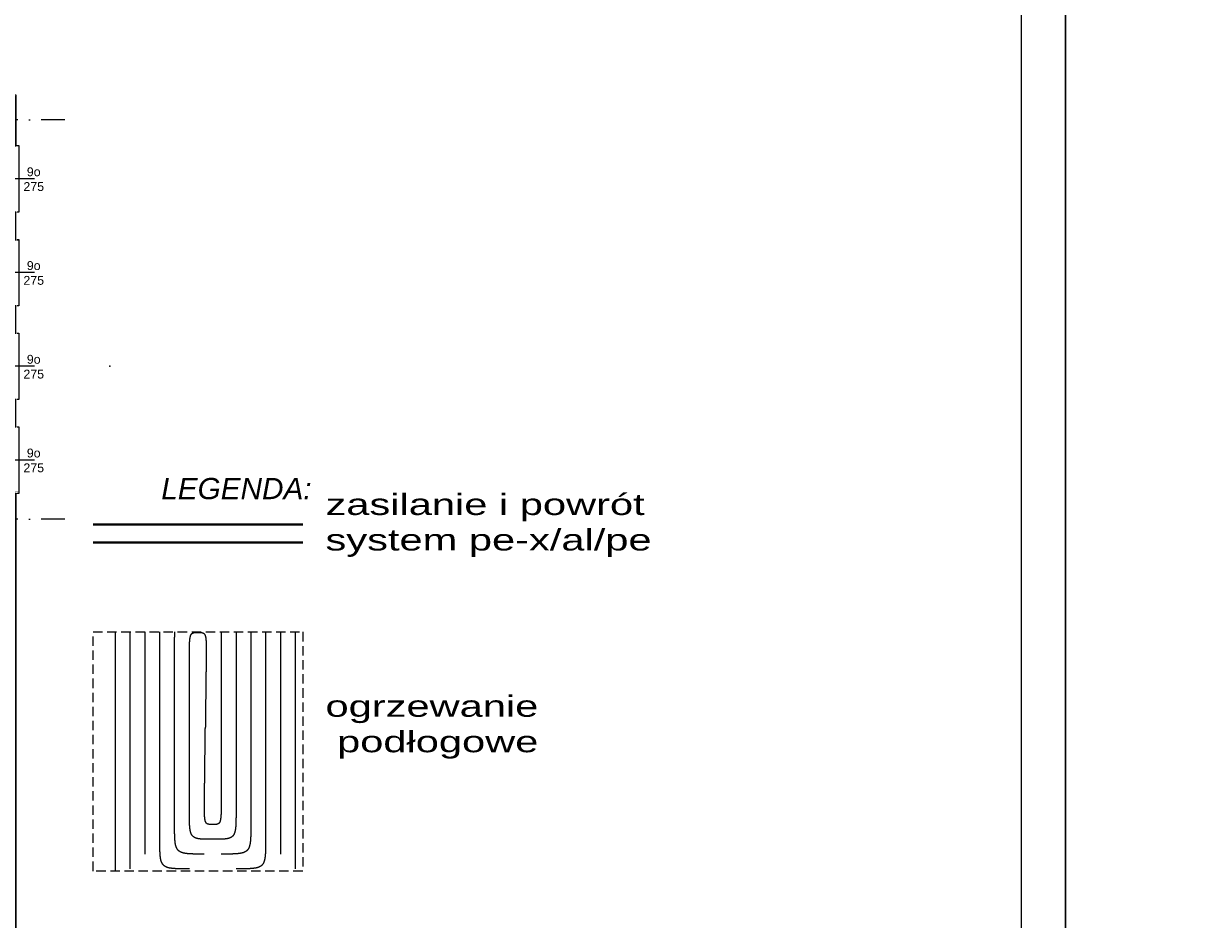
# Model space of a CAD drawing. Extents: x 4615668 to 9294084, y 16339 to 10688993.
# Tile 43 of 256: x 4717594 to 4719198, y 5342839 to 5344051. Entities that reach past the tile are written whole.
import ezdxf
from ezdxf.lldxf.tags import DXFTag

# ---------------------------------------------------------------- set-up
doc = ezdxf.new("R2010")
doc.units = 0
doc.header["$MEASUREMENT"] = 0
doc.linetypes.add('DASHDOT', pattern=[25.4, 12.7, -6.35, 0, -6.35])
doc.linetypes.add('DASHED', pattern=[19.05, 12.7, -6.35])
for name, color, linetype in [('_', 7, 'Continuous'), ('IS_Rys.pętli_o.p._Powrót', 5, 'DASH'), ('IS_Rys.pętli_o.p._Zasilanie', 1, 'SOLID'), ('MURY', 7, 'Continuous'), ('STOLARKA', 4, 'Continuous')]:
    doc.layers.add(name, color=color, linetype=linetype)
for name, color, linetype, lineweight in [('hatch', 253, 'Continuous', 0), ('Osie', 175, 'DASHDOT', 9), ('Wymiar', 7, 'Continuous', 9)]:
    doc.layers.add(name, color=color, linetype=linetype, lineweight=lineweight)
doc.layers.add('IS_Wężownica OChP', color=7, linetype='Continuous', lineweight=5, true_color=0x800080)
doc.styles.add('_a1', font='arial.ttf', dxfattribs={"height": 120})
doc.styles.add('ARIAL_CE', font='arial.ttf', dxfattribs={"height": 15})
doc.linetypes.add('BATTING', pattern='A,0.00254,-2.54,[134,ltypeshp.shx,S=2.54,R=0,X=-2.54,Y=0],-5.08,[134,ltypeshp.shx,S=2.54,R=180,X=2.54,Y=0],-2.54', length=10.16254)
tags = doc.linetypes.add('DASH', pattern=[15, 10, -5]).pattern_tags.tags
tags[6:7] = [DXFTag(74, 4), DXFTag(75, 0), DXFTag(340, '0'), DXFTag(46, 0.0), DXFTag(50, 0.0), DXFTag(44, 0.0), DXFTag(45, 0.0)]
tags[4:5] = [DXFTag(74, 4), DXFTag(75, 0), DXFTag(340, '0'), DXFTag(46, 0.0), DXFTag(50, 0.0), DXFTag(44, 0.0), DXFTag(45, 0.0)]
tags = doc.linetypes.add('SOLID', pattern=[10, 10, 0]).pattern_tags.tags
tags[6:7] = [DXFTag(74, 4), DXFTag(75, 0), DXFTag(340, '0'), DXFTag(46, 0.0), DXFTag(50, 0.0), DXFTag(44, 0.0), DXFTag(45, 0.0)]
tags[4:5] = [DXFTag(74, 4), DXFTag(75, 0), DXFTag(340, '0'), DXFTag(46, 0.0), DXFTag(50, 0.0), DXFTag(44, 0.0), DXFTag(45, 0.0)]

# ---------------------------------------------------------------- blocks, each defined once
blk = doc.blocks.new('G$C503E6358')
at = {"layer": 'STOLARKA', "color": 5, "linetype": 'DASHED', "lineweight": 0}
blk.add_line((100, 45), (0, 45), dxfattribs=at)
for points in [[(24, 0), (21, 0), (21, 90), (24, 90)], [(76, 0), (79, 0), (79, 90), (76, 90)]]:
    blk.add_lwpolyline(points, dxfattribs=at)
for points in [[(56, 89.5), (56, 83.5), (50, 83.5), (50, 89.5)], [(56, 83.5), (56, 6.5), (50, 6.5), (50, 83.5)], [(56, 0.5), (56, 6.5), (50, 6.5), (50, 0.5)]]:
    blk.add_lwpolyline(points, close=True, dxfattribs=at)
blk = doc.blocks.new('G$C772A7A8F')
at = {"layer": 'STOLARKA', "color": 5, "lineweight": 0}
blk.add_line((100, 45), (0, 45), dxfattribs=at)
for points in [[(24, 0), (21, 0), (21, 90), (24, 90)], [(76, 0), (79, 0), (79, 90), (76, 90)]]:
    blk.add_lwpolyline(points, dxfattribs=at)
for points in [[(56, 89.5), (56, 83.5), (50, 83.5), (50, 89.5)], [(56, 83.5), (56, 6.5), (50, 6.5), (50, 83.5)], [(56, 0.5), (56, 6.5), (50, 6.5), (50, 0.5)]]:
    blk.add_lwpolyline(points, close=True, dxfattribs=at)
blk = doc.blocks.new('G$C5CBE0247')
at = {"layer": 'STOLARKA', "color": 5, "lineweight": 0}
for points in [[(0, 55), (0, 58), (60, 58), (60, 55)], [(0, 3), (0, 0), (60, 0), (60, 3)]]:
    blk.add_lwpolyline(points, dxfattribs=at)
for points in [[(0.5, 23), (6.5, 23), (6.5, 29), (0.5, 29)], [(53.5, 23), (6.5, 23), (6.5, 29), (53.5, 29)], [(59.5, 23), (53.5, 23), (53.5, 29), (59.5, 29)]]:
    blk.add_lwpolyline(points, close=True, dxfattribs=at)
blk = doc.blocks.new('G$C21C1C319')
at = {"layer": 'STOLARKA', "color": 5, "lineweight": 0}
blk.add_line((30, 0), (30, 100), dxfattribs=at)
for points in [[(0.5, 44), (6.5, 44), (6.5, 50), (0.5, 50)], [(53.5, 44), (6.5, 44), (6.5, 50), (53.5, 50)], [(59.5, 44), (53.5, 44), (53.5, 50), (59.5, 50)]]:
    blk.add_lwpolyline(points, close=True, dxfattribs=at)
blk.add_lwpolyline([(0, 24), (0, 21), (60, 21), (60, 24)], dxfattribs=at)
at = {"lineweight": 0, "ltscale": 40}
blk.add_blockref('G$C5CBE0247', (0, 21), dxfattribs=at)
blk = doc.blocks.new('G$C8361AC1F')
at = {"layer": 'STOLARKA', "color": 252, "linetype": 'Continuous', "lineweight": 0}
for p, q in [((50, 100), (50, 0)), ((5, 50), (95, 50))]:
    blk.add_line(p, q, dxfattribs=at)
at = {"layer": 'STOLARKA', "color": 252, "linetype": 'Continuous', "lineweight": 0, "const_width": 1}
blk.add_lwpolyline([(95, 50), (15.3, 96)], dxfattribs=at)
at = {"layer": 'STOLARKA', "color": 252, "linetype": 'Continuous', "lineweight": 0}
for points in [[(5, 40), (5, 50), (0, 50), (0, 40)], [(95, 40), (95, 50), (100, 50), (100, 40)]]:
    blk.add_lwpolyline(points, close=True, dxfattribs=at)
blk.add_arc((95, 50), 90, 148.7267, 180, dxfattribs=at)
blk = doc.blocks.new('G$C0CCF9696')
at = {"layer": 'STOLARKA', "color": 5, "lineweight": 0}
blk.add_line((100, 30), (0, 30), dxfattribs=at)
for points in [[(68, 59.5), (68, 53.5), (56, 53.5), (56, 59.5)], [(68, 59.5), (68, 53.5), (56, 53.5), (56, 59.5)], [(68, 53.5), (68, 6.5), (56, 6.5), (56, 53.5)], [(68, 53.5), (68, 6.5), (56, 6.5), (56, 53.5)], [(68, 0.5), (68, 6.5), (56, 6.5), (56, 0.5)]]:
    blk.add_lwpolyline(points, close=True, dxfattribs=at)
blk.add_lwpolyline([(76, 0), (79, 0), (79, 60), (76, 60)], dxfattribs=at)
blk.add_lwpolyline([(76, 0), (79, 0), (79, 60), (76, 60)], dxfattribs=at)
blk = doc.blocks.new('G$C61CBF25F')
at = {"layer": 'Osie', "lineweight": 0, "ltscale": 2.5}
for p, q in [((305, 0), (305, 1880)), ((855, 0), (855, 1880)), ((1425, 0), (1425, 1880)), ((1525, 1780), (204.8, 1780)), ((1525, 1780), (204.8, 1780)), ((95, 540), (95, 1340)), ((1525, 1240), (-5, 1240)), ((1525, 640), (-5, 640)), ((1525, 100), (204.8, 100))]:
    blk.add_line(p, q, dxfattribs=at)
blk = doc.blocks.new('G$CCAF8BBA6')
at = {"layer": 'MURY', "color": 5, "linetype": 'DASH', "lineweight": 0}
blk.add_line((960, 1839), (960, 1739), dxfattribs=at)
at = {"layer": 'MURY', "linetype": 'Continuous', "lineweight": 0}
for p, q in [((492.5, 1611), (492.5, 1763.5)), ((522.5, 1611), (522.5, 1763.5)), ((552.5, 1611), (552.5, 1763.5)), ((582.5, 1611), (582.5, 1763.5)), ((612.5, 1611), (612.5, 1763.5)), ((642.5, 1611), (642.5, 1763.5)), ((672.5, 1611), (672.5, 1763.5)), ((479, 1611), (326.5, 1611)), ((479.5, 1611), (327, 1611)), ((685.5, 1611), (843, 1611)), ((479, 1581), (327, 1581)), ((691, 1581), (843.5, 1581)), ((479, 1551), (327, 1551)), ((691, 1551), (843, 1551)), ((459.1, 1521), (327, 1521)), ((691, 1521), (843, 1521)), ((691, 1491), (843, 1491)), ((691, 1461), (843, 1461)), ((767.2, 1431), (691, 1461)), ((691, 1431), (843, 1431))]:
    blk.add_line(p, q, dxfattribs=at)
at = {"layer": 'MURY', "linetype": 'DASH', "lineweight": 0}
for p, q in [((555, 1611), (555, 1763)), ((615, 1611), (615, 1763)), ((675, 1611), (675, 1763)), ((864, 1570.1), (863.9, 1570.1)), ((864, 1510.1), (863.9, 1510.1)), ((615, 1421), (615, 1422)), ((615, 1414.5), (615, 1416.5))]:
    blk.add_line(p, q, dxfattribs=at)
at = {"layer": 'MURY', "lineweight": 0, "ltscale": 40}
for p, q in [((863.9, 1577.9), (863.9, 1462.2)), ((479, 1491), (327, 1491)), ((479, 1461), (327, 1461)), ((479, 1431), (327, 1431)), ((479, 1414.5), (327, 1414.5)), ((479, 1410.5), (327, 1410.5)), ((479, 1406.5), (327, 1406.5))]:
    blk.add_line(p, q, dxfattribs=at)
at = {"layer": 'MURY', "ltscale": 10}
for p, q in [((523, 1444.9), (613, 1444.9)), ((507.5, 1414.5), (621.5, 1414.5))]:
    blk.add_line(p, q, dxfattribs=at)
at = {"layer": 'MURY', "ltscale": 40}
for p, q in [((1415, 767.1), (1415, 871.1)), ((1415, 653.1), (1415, 757.1))]:
    blk.add_line(p, q, dxfattribs=at)
at = {"layer": 'MURY', "lineweight": 0, "ltscale": 40}
for points, const_width in [([(295, 1754), (273, 1754), (273, 1817), (1467, 1817), (1467, 1744.3), (1445, 1744.3)], 0.1), ([(295, 1669), (273, 1669), (273, 1698), (295, 1698)], 0.1), ([(1445, 1618.4), (1460, 1618.4), (1460, 1655.2), (1445, 1655.2)], 0.2), ([(1445, 1616.4), (1467, 1616.4), (1467, 1657.2), (1445, 1657.2)], 0.1), ([(295, 1613), (273, 1613), (273, 1277), (63, 1277), (63, 1095.5), (63, 603), (273, 603), (273, 447.6), (283, 447.6)], 0.1), ([(1445, 1491.5), (1460, 1491.5), (1460, 1528.4), (1445, 1528.4)], 0.2), ([(1445, 1489.5), (1467, 1489.5), (1467, 1530.4), (1445, 1530.4)], 0.1), ([(1445, 1364.7), (1460, 1364.7), (1460, 1401.6), (1445, 1401.6)], 0.2), ([(1445, 1362.8), (1467, 1362.8), (1467, 1403.6), (1445, 1403.6)], 0.1), ([(1444.7, 1276.8), (1467, 1276.8), (1467, 603.2), (1445, 603.2)], 0.1), ([(1445, 478.4), (1460, 478.4), (1460, 515.2), (1445, 515.2)], 0.2), ([(1445, 476.4), (1467, 476.4), (1467, 517.2), (1445, 517.2)], 0.1), ([(283, 391.6), (273, 391.6), (273, 362.6), (283, 362.6)], 0.1), ([(1445, 351.6), (1460, 351.6), (1460, 388.4), (1445, 388.4)], 0.2), ([(1445, 349.6), (1467, 349.6), (1467, 390.4), (1445, 390.4)], 0.1), ([(283, 306.6), (273, 306.6), (273, 277.6), (283, 277.6)], 0.1), ([(1445, 224.7), (1460, 224.7), (1460, 261.6), (1445, 261.6)], 0.2), ([(1445, 222.7), (1467, 222.7), (1467, 263.6), (1445, 263.6)], 0.1), ([(283, 221.6), (273, 221.6), (273, 192.6), (283, 192.6)], 0.1), ([(346.8, 73), (346.8, 63), (273, 63), (273, 136.8), (283, 136.8)], 0.1), ([(1445, 136.8), (1467, 136.8), (1467, 63), (657.6, 63), (657.6, 73)], 0.1), ([(402.6, 73), (402.6, 63), (431.6, 63), (431.6, 73)], 0.1), ([(487.6, 73), (487.6, 63), (516.6, 63), (516.6, 73)], 0.1), ([(572.6, 73), (572.6, 63), (601.6, 63), (601.6, 73)], 0.1)]:
    blk.add_lwpolyline(points, dxfattribs=dict(at, const_width=const_width))
at = {"layer": 'MURY', "lineweight": -3, "ltscale": 40}
for points in [[(295, 1756), (276, 1756), (276, 1814), (917, 1814)], [(295, 1756), (278, 1756), (278, 1812), (917, 1812)], [(1003, 1814), (1464, 1814), (1464, 1744.3), (1445, 1744.3)], [(1003, 1812), (1462, 1812), (1462, 1744.3), (1445, 1744.3)], [(295, 1671), (276, 1671), (276, 1696), (295, 1696)], [(295, 1671), (278, 1671), (278, 1696), (295, 1696)], [(1445.1, 1618.4), (1462, 1618.4), (1462, 1655.2), (1445, 1655.2)], [(1445, 1618.4), (1464, 1618.4), (1464, 1655.2), (1445, 1655.2)], [(295, 1611), (276, 1611), (276, 1274), (66, 1274), (66, 1095.5), (66, 606), (276, 606), (276, 449.6), (295, 449.6)], [(295, 1611), (278, 1611), (278, 1272), (68, 1272), (68, 1095.5), (68, 608), (278, 608), (278, 449.6), (295, 449.6)], [(1445, 1491.5), (1464, 1491.5), (1464, 1528.4), (1445, 1528.4)], [(1445.1, 1491.5), (1462, 1491.5), (1462, 1528.4), (1445, 1528.4)], [(1445, 1364.7), (1464, 1364.7), (1464, 1401.6), (1445, 1401.6)], [(1445.1, 1364.7), (1462, 1364.7), (1462, 1401.6), (1445, 1401.6)], [(1445, 1274.8), (1464, 1274.8), (1464, 605.2), (1445, 605.2)], [(1445, 1274.8), (1462, 1274.8), (1462, 605.2), (1445, 605.2)], [(1445, 478.4), (1464, 478.4), (1464, 515.2), (1445, 515.2)], [(1445.1, 478.4), (1462, 478.4), (1462, 515.2), (1445, 515.2)], [(295, 389.6), (276, 389.6), (276, 364.6), (295, 364.6)], [(295, 389.6), (278, 389.6), (278, 364.6), (295.3, 364.6)], [(1445, 351.6), (1464, 351.6), (1464, 388.4), (1445, 388.4)], [(1445.1, 351.6), (1462, 351.6), (1462, 388.4), (1445, 388.4)], [(295, 304.6), (276, 304.6), (276, 279.6), (295, 279.6)], [(295, 304.6), (278, 304.6), (278, 279.6), (295.3, 279.6)], [(1445, 224.7), (1464, 224.7), (1464, 261.6), (1445, 261.6)], [(1445.1, 224.7), (1462, 224.7), (1462, 261.6), (1445, 261.6)], [(295, 219.6), (276, 219.6), (276, 194.6), (295, 194.6)], [(295, 219.6), (278, 219.6), (278, 194.6), (295.3, 194.6)], [(344.6, 85), (344.6, 66), (276, 66), (276, 134.8), (295, 134.8)], [(344.6, 85), (344.6, 68), (278, 68), (278, 134.8), (295, 134.8)], [(344.6, 85), (344.6, 70), (280, 70), (280, 134.8), (295, 134.8)], [(1445, 134.8), (1462, 134.8), (1462, 68), (659.6, 68), (659.6, 85)], [(1445, 134.8), (1464, 134.8), (1464, 66), (659.6, 66), (659.6, 85)], [(404.6, 85), (404.6, 68), (429.6, 68), (429.6, 85.3)], [(404.6, 85), (404.6, 66), (429.6, 66), (429.6, 85)], [(489.6, 85), (489.6, 68), (514.6, 68), (514.6, 85.3)], [(489.6, 85), (489.6, 66), (514.6, 66), (514.6, 85)], [(574.6, 85), (574.6, 68), (599.6, 68), (599.6, 85.3)], [(574.6, 85), (574.6, 66), (599.6, 66), (599.6, 85)]]:
    blk.add_lwpolyline(points, dxfattribs=at)
at = {"layer": 'MURY', "linetype": 'DASH', "lineweight": 0, "const_width": 0.2}
for points in [[(917, 1795), (917, 1817)], [(1003, 1795), (1003, 1817)]]:
    blk.add_lwpolyline(points, dxfattribs=at)
at = {"layer": 'MURY', "lineweight": 0, "ltscale": 40}
for points in [[(295, 1756, 0.2, 0.2, 0), (280, 1756, 0.2, 0.2, 0), (280, 1810, 0.2, 0.2, 0), (917, 1810, 0, 0, 0)], [(1003, 1810, 0.2, 0.2, 0), (1460, 1810, 0.2, 0.2, 0), (1460, 1745.2, 0.2, 0.2, 0), (1445, 1745.2, 0.2, 0.2, 0)], [(295, 1671, 0.2, 0.2, 0), (280, 1671, 0.2, 0.2, 0), (280, 1696, 0.2, 0.2, 0), (295, 1696, 0.2, 0.2, 0)], [(1445.3, 1274.8, 0.2, 0.2, 0), (1460, 1274.8, 0.2, 0.2, 0), (1459.9, 605.2, 0.2, 0.2, 0), (1444.9, 605.2, 0.2, 0.2, 0)], [(295, 389.6, 0.2, 0.2, 0), (280, 389.6, 0.2, 0.2, 0), (280, 364.6, 0.2, 0.2, 0), (295, 364.6, 0.2, 0.2, 0)], [(295, 304.6, 0.2, 0.2, 0), (280, 304.6, 0.2, 0.2, 0), (280, 279.6, 0.2, 0.2, 0), (295, 279.6, 0.2, 0.2, 0)], [(295, 219.6, 0.2, 0.2, 0), (280, 219.6, 0.2, 0.2, 0), (280, 194.6, 0.2, 0.2, 0), (295, 194.6, 0.2, 0.2, 0)], [(1445, 134.8, 0.2, 0.2, 0), (1460, 134.8, 0.2, 0.2, 0), (1460, 70, 0.2, 0.2, 0), (659.6, 70, 0.2, 0.2, 0), (659.6, 85, 0.2, 0.2, 0)], [(404.6, 85, 0.2, 0.2, 0), (404.6, 70, 0.2, 0.2, 0), (429.6, 70, 0.2, 0.2, 0), (429.6, 85, 0.2, 0.2, 0)], [(489.6, 85, 0.2, 0.2, 0), (489.6, 70, 0.2, 0.2, 0), (514.6, 70, 0.2, 0.2, 0), (514.6, 85, 0.2, 0.2, 0)], [(574.6, 85, 0.2, 0.2, 0), (574.6, 70, 0.2, 0.2, 0), (599.6, 70, 0.2, 0.2, 0), (599.6, 85, 0.2, 0.2, 0)]]:
    blk.add_lwpolyline(points, format="xyseb", dxfattribs=at)
at = {"layer": 'MURY', "ltscale": 40, "const_width": 0.3}
for points in [[(295, 1765), (325, 1765), (325, 1795), (295, 1795)], [(325, 1765), (845, 1765), (845, 1795), (325, 1795)], [(845, 1765), (875, 1765), (875, 1795), (845, 1795)], [(875, 1765), (1415, 1765), (1415, 1795), (875, 1795)], [(1415, 1765), (1445, 1765), (1445, 1795), (1415, 1795)], [(295, 1756), (295, 1765), (325, 1765), (325, 1756)], [(864, 1395.5), (864, 1765), (845, 1765), (845, 1395.5)], [(1415, 1745.2), (1445, 1745.2), (1445, 1765), (1415, 1765)], [(295, 1671), (295, 1696), (325, 1696), (325, 1671)], [(1415, 1655.2), (1445, 1655.2), (1445, 1618.4), (1415, 1618.4)], [(295, 1255), (325, 1255), (325, 1611), (295, 1611)], [(295, 1586), (295, 1611), (325, 1611), (325, 1586)], [(864, 1553), (894.1, 1553), (894.1, 1565), (864, 1565)], [(1415, 1491.6), (1445, 1491.6), (1445, 1528.4), (1415, 1528.4)], [(1415, 1401.6), (1445, 1401.6), (1445, 1364.7), (1415, 1364.7)], [(1415, 1274.8), (1445, 1274.8), (1445, 1255), (1415, 1255)], [(295, 1225), (325, 1225), (325, 1255), (295, 1255)], [(845, 1225), (875, 1225), (875, 1255), (845, 1255)], [(1415, 1225), (1445, 1225), (1445, 1255), (1415, 1255)], [(295, 1160), (295, 1160), (295, 1130), (295, 1130), (295, 1060), (325, 1060), (325, 1225), (295, 1225)], [(1415, 655), (1445, 655), (1445, 1225), (1415, 1225)], [(295, 625), (325, 625), (325, 655), (295, 655)], [(845, 625), (875, 625), (875, 655), (845, 655)], [(1415, 625), (1445, 625), (1445, 655), (1415, 655)], [(295, 449.6), (325, 449.6), (325, 625), (295, 625)], [(1415, 605.2), (1445, 605.2), (1445, 625), (1415, 625)], [(1415, 478.4), (1445, 478.4), (1445, 515.2), (1415, 515.2)], [(295, 449.6), (295, 474.6), (325, 474.6), (325, 449.6)], [(295, 364.6), (295, 389.6), (325, 389.6), (325, 364.6)], [(1415, 388.4), (1445, 388.4), (1445, 351.6), (1415, 351.6)], [(295, 279.6), (295, 304.6), (325, 304.6), (325, 279.6)], [(1415, 224.7), (1445, 224.7), (1445, 261.6), (1415, 261.6)], [(295, 194.6), (295, 219.6), (325, 219.6), (325, 194.6)], [(295, 115), (325, 115), (325, 134.8), (295, 134.8)], [(1415, 115), (1445, 115), (1445, 134.8), (1415, 134.8)], [(295, 85), (325, 85), (325, 115), (295, 115)], [(325, 85), (325, 115), (344.6, 115), (344.6, 85)], [(404.6, 85), (429.6, 85), (429.6, 115), (404.6, 115)], [(489.6, 85), (514.6, 85), (514.6, 115), (489.6, 115)], [(574.6, 85), (599.6, 85), (599.6, 115), (574.6, 115)], [(659.6, 85), (845, 85), (845, 115), (659.6, 115)], [(659.6, 85), (684.6, 85), (684.6, 115), (659.6, 115)], [(845, 85), (875, 85), (875, 115), (845, 115)], [(875, 85), (1415, 85), (1415, 115), (875, 115)], [(1415, 85), (1445, 85), (1445, 115), (1415, 115)]]:
    blk.add_lwpolyline(points, close=True, dxfattribs=at)
at = {"layer": 'MURY', "linetype": 'DASHDOT', "ltscale": 0.5, "const_width": 0.3}
for points in [[(915, 1765), (915, 1795)], [(1005, 1765), (1005, 1795)]]:
    blk.add_lwpolyline(points, dxfattribs=at)
at = {"layer": 'MURY', "linetype": 'DASHDOT', "lineweight": 0}
for points in [[(845, 1255), (875, 1255), (875, 1765), (845, 1765)], [(845, 1225), (325, 1225), (325, 1255), (845, 1255)], [(875, 1225), (1415, 1225), (1415, 1255), (875, 1255)], [(845, 655), (875, 655), (875, 1225), (845, 1225)], [(293, 822), (327, 822), (327, 1058), (293, 1058)], [(845, 625), (325, 625), (325, 655), (845, 655)], [(875, 625), (1415, 625), (1415, 655), (875, 655)], [(845, 115), (875, 115), (875, 625), (845, 625)]]:
    blk.add_lwpolyline(points, close=True, dxfattribs=at)
at = {"layer": 'MURY', "ltscale": 40, "const_width": 0.3}
for points in [[(995, 1553), (1116, 1553), (1116, 1765), (1104, 1765), (1104, 1565), (995, 1565), (995, 1553)], [(505.5, 1414.5), (505.5, 1395.5), (481, 1395.5), (481, 1609), (689, 1609), (689, 1395.5), (623.5, 1395.5), (623.5, 1414.5), (670, 1414.5), (670, 1590), (500, 1590), (500, 1414.5), (505.5, 1414.5)], [(295, 720), (295, 655), (325, 655), (325, 820), (295, 820), (295, 750), (295, 750), (295, 720), (295, 720)]]:
    blk.add_lwpolyline(points, dxfattribs=at)
at = {"layer": 'MURY', "lineweight": 0, "ltscale": 40}
for points in [[(896, 1554), (896, 1551), (866, 1551), (866, 1393.5), (843, 1393.5), (843, 1699.4), (843, 1763), (822.5, 1763), (327, 1763), (327, 1754), (301, 1754)], [(866, 1699.4), (866, 1699.4), (866, 1763), (1069.8, 1763), (1069.8, 1763), (1085.8, 1763), (1085.8, 1763), (1102, 1763), (1102, 1567), (993, 1567), (993, 1564)], [(866, 1763), (866, 1567), (896, 1567), (896, 1564)], [(993, 1554), (993, 1551), (1118, 1551), (1118, 1763), (1413, 1763.1), (1413, 1743.3), (1439, 1743.3)], [(301, 1698), (327, 1698), (327, 1669), (301, 1669)], [(1439, 1657.2), (1413, 1657.2), (1413, 1616.4), (1439, 1616.4)], [(301, 1613), (327, 1613), (327, 1058), (293, 1058), (293, 1128), (293, 1128), (293, 1223), (117, 1223), (117, 784.5), (117, 752), (117, 752), (117, 657), (293, 657), (293, 822), (327, 822), (327, 447.6)], [(507.5, 1414.5), (507.5, 1414.5), (507.5, 1393.5), (479, 1393.5), (479, 1611), (691, 1611), (691, 1393.5), (621.5, 1393.5), (621.5, 1414.5)], [(672, 1611), (672.5, 1611)], [(1439, 1530.4), (1413, 1530.4), (1413, 1489.6), (1439, 1489.6)], [(621.5, 1416.5), (621.5, 1416.5)], [(1439, 1363.3), (1413.5, 1363.3), (1413.5, 1403.1), (1439, 1403.1)], [(1439, 603.2), (1413, 603.2), (1413, 1276.8), (1445, 1276.8)], [(1439, 516.7), (1413.5, 516.7), (1413.5, 476.9), (1439, 476.9)], [(327, 447.8), (327, 447.6), (295, 447.6)], [(295, 391.6), (327, 391.6), (327, 362.6), (295, 362.6)], [(1439, 349.6), (1413, 349.6), (1413, 390.4), (1439, 390.4)], [(295, 306.6), (327, 306.6), (327, 277.6), (295, 277.6)], [(1439, 222.7), (1413, 222.7), (1413, 263.6), (1439, 263.6)], [(295, 221.6), (327, 221.6), (327, 192.6), (295, 192.6)], [(346.6, 85), (346.6, 117), (327, 117), (327, 136.8), (295, 136.8)], [(327, 117), (1413, 117), (1413, 136.8), (1439, 136.8)], [(431.6, 85), (431.6, 117), (402.6, 117), (402.6, 85)], [(516.6, 85), (516.6, 117), (487.6, 117), (487.6, 85)], [(601.6, 85), (601.6, 117), (572.6, 117), (572.6, 85)]]:
    blk.add_lwpolyline(points, dxfattribs=at)
at = {"layer": 'MURY', "linetype": 'DASH', "lineweight": 0}
blk.add_lwpolyline([(905, 1763), (925, 1763)], dxfattribs=at)
at = {"layer": 'MURY', "linetype": 'BATTING', "lineweight": 0, "ltscale": 0.75}
blk.add_lwpolyline([(287.5, 1696), (287.5, 1671)], dxfattribs=at)
at = {"layer": 'MURY', "linetype": 'Continuous', "lineweight": 0}
blk.add_lwpolyline([(403, 1414.5), (402.7, 1611), (402.7, 1687), (767.2, 1687), (767.2, 1431)], dxfattribs=at)
at = {"layer": 'MURY', "lineweight": -3, "ltscale": 40, "const_width": 0.2}
blk.add_lwpolyline([(295, 1611), (280, 1611), (280, 1270), (70, 1270), (70, 1095.5), (70, 610), (280, 610), (280, 449.6), (295, 449.6)], dxfattribs=at)
at = {"layer": 'MURY', "ltscale": 10}
for points in [[(500, 1414.5), (670, 1414.5), (670, 1590), (500, 1590)], [(660, 1579.5), (636.6, 1579.5), (636.6, 1567.5), (660, 1567.5)], [(633, 1477.5), (656.3, 1477.5), (656.3, 1562.5), (633, 1562.5)], [(660, 1460.5), (636.6, 1460.5), (636.6, 1472.5), (660, 1472.5)], [(644.5, 1434), (597, 1434), (597, 1438), (644.5, 1438)], [(644.5, 1429), (597, 1429), (597, 1433), (644.5, 1433)], [(613, 1434), (658, 1434), (658, 1438), (613, 1438)], [(613, 1429), (658, 1429), (658, 1433), (613, 1433)], [(644.5, 1422), (597, 1422), (597, 1426), (644.5, 1426)], [(644.5, 1416.5), (597, 1416.5), (597, 1421), (644.5, 1421)], [(613, 1422), (658, 1422), (658, 1426), (613, 1426)], [(613, 1416.5), (658, 1416.5), (658, 1421), (613, 1421)]]:
    blk.add_lwpolyline(points, close=True, dxfattribs=at)
at = {"layer": 'MURY', "linetype": 'Continuous', "lineweight": 0}
blk.add_lwpolyline([(518, 1442.9), (633, 1442.9), (633, 1585.5), (518, 1585.5)], close=True, dxfattribs=at)
at = {"layer": 'MURY', "ltscale": 10}
blk.add_lwpolyline([(613, 1442.9), (613, 1446.9), (630.5, 1446.9), (630.5, 1583), (520.5, 1583), (520.5, 1446.9), (523, 1446.9), (523, 1442.9)], dxfattribs=at)
at = {"layer": 'MURY', "ltscale": 40}
for points in [[(295, 625, 0.3, 0.3, 0), (85, 625, 0.3, 0.3, 0), (85, 1255, 0.3, 0.3, 0), (295, 1255, 0.3, 0, 0)], [(295, 655, 0.3, 0.3, 0), (115, 655, 0.3, 0.3, 0), (115, 1225, 0.3, 0.3, 0), (295, 1225, 0.3, 0, 0)]]:
    blk.add_lwpolyline(points, format="xyseb", dxfattribs=at)
at = {"layer": 'MURY', "lineweight": 0, "ltscale": 40}
for points in [[(841, 1221), (879, 1221), (879, 1259), (841, 1259)], [(841, 621), (879, 621), (879, 659), (841, 659)]]:
    blk.add_lwpolyline(points, close=True, dxfattribs=at)
at = {"layer": 'MURY'}
for p in [(553, 1444.9), (582, 1444.9), (583, 1444.9), (612, 1444.9)]:
    blk.add_point(p, dxfattribs=at)
at = {"layer": 'MURY', "lineweight": 0, "ltscale": 40}
for p in [(1590.9, 1446.6), (1590.7, 433.4), (1590.9, 433.4)]:
    blk.add_point(p, dxfattribs=at)
at = {"lineweight": 0, "ltscale": 40}
blk.add_blockref('G$C61CBF25F', (5, 0), dxfattribs=at)
at = {"layer": 'MURY', "lineweight": 0, "ltscale": 40, "rotation": 90}
blk.add_blockref('G$C503E6358', (1005, 1739), dxfattribs=at)
at = {"layer": 'MURY', "lineweight": 0, "ltscale": 40, "xscale": -1}
for name, p, rotation in [('G$C21C1C319', (251, 1696), 270.0000000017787), ('G$C772A7A8F', (1389, 1745.2), 180), ('G$C21C1C319', (251, 1611), 270.0000000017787), ('G$C772A7A8F', (1389, 1618.4), 180), ('G$C772A7A8F', (1389, 1491.6), 180), ('G$C772A7A8F', (1389, 1364.7), 180)]:
    blk.add_blockref(name, p, dxfattribs=dict(at, rotation=rotation))
at = {"layer": 'MURY', "color": 251, "lineweight": 0, "ltscale": 40, "rotation": 179.9999999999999}
blk.add_blockref('G$C8361AC1F', (994.5, 1604), dxfattribs=at)
at = {"layer": 'MURY', "lineweight": 0, "ltscale": 40}
for p in [(1389, 515.2), (1389, 388.4), (1389, 261.6), (1389, 134.8)]:
    blk.add_blockref('G$C772A7A8F', p, dxfattribs=at)
at = {"layer": 'MURY', "color": 1, "lineweight": 0, "ltscale": 40, "xscale": -1}
for p in [(351, 389.6), (351, 304.6), (351, 219.6), (351, 134.8)]:
    blk.add_blockref('G$C0CCF9696', p, dxfattribs=at)
at = {"layer": 'MURY', "color": 1, "lineweight": 0, "ltscale": 40, "rotation": 270}
for p in [(344.8, 141), (429.8, 141), (514.8, 141), (599.8, 141)]:
    blk.add_blockref('G$C0CCF9696', p, dxfattribs=at)
at = {"layer": 'MURY', "char_height": 12, "width": 1777.517, "attachment_point": 5, "style": 'ARIAL_CE'}
for s, insert, rotation in [('\\pxi-10,l16.666687,t16.666687;9o\\P9o', (957.8, 1794.4), 90.1544), ('\\pxi-10,l16.666687,t16.666687;6o\\P275', (204.1, 1727.8), 0.1544), ('\\pxi-10,l16.666687,t16.666687;9o\\P275', (1448, 1699.6), 0.1544), ('\\pxi-10,l16.666687,t16.666687;6o\\P275', (204.1, 1642.8), 0.1544), ('\\pxi-10,l16.666687,t16.666687;9o\\P275', (1448, 1572.7), 0.1544), ('\\pxi-10,l16.666687,t16.666687;9o\\P2oo', (943.7, 1523.8), 90.1544), ('\\pxi-10,l16.666687,t16.666687;9o\\P275', (1448, 1445.9), 0.1544), ('\\pxi-10,l16.666687,t16.666687;9o\\P275', (1448, 1319.1), 0.1544), ('\\pxi-10,l16.666687,t16.666687;9o\\P275', (1448, 559.6), 0.1544), ('\\pxi-10,l16.666687,t16.666687;9o\\P275', (1447.9, 435.3), 0.1544), ('\\pxi-10,l16.666687,t16.666687;6o\\P275', (204.1, 421.3), 0.1544), ('\\pxi-10,l16.666687,t16.666687;6o\\P275', (204.1, 336.3), 0.1544), ('\\pxi-10,l16.666687,t16.666687;9o\\P275', (1448, 305.9), 0.1544), ('\\pxi-10,l16.666687,t16.666687;6o\\P275', (204.1, 251.3), 0.1544), ('\\pxi-10,l16.666687,t16.666687;9o\\P275', (1446.5, 181.1), 0.1544), ('\\pxi-10,l16.666687,t16.666687;6o\\P275', (204.1, 166.5), 0.1544), ('\\pxi-10,l16.666687,t16.666687;6o\\P275', (375.4, 5.3), 90.1544), ('\\pxi-10,l16.666687,t16.666687;6o\\P275', (460.4, 5.3), 90.1544), ('\\pxi-10,l16.666687,t16.666687;6o\\P275', (545.4, 5.3), 90.1544), ('\\pxi-10,l16.666687,t16.666687;6o\\P275', (630.4, 5.3), 90.1544)]:
    blk.add_mtext(s, dxfattribs=dict(at, insert=insert, rotation=rotation))

msp = doc.modelspace()

# ---------------------------------------------------------------- linework, layer by layer
at = {"linetype": 'DASHED'}
msp.add_lwpolyline([(4717688.14, 5343227.81), (4717971.75, 5343227.81), (4717971.75, 5342904.36), (4717688.14, 5342904.36)], close=True, dxfattribs=at)
at = {"layer": 'hatch', "color": 252}
for points in [[(4714804.06, 5341597.39), (4719004.06, 5341597.39), (4719004.06, 5344545.39), (4714804.06, 5344545.39)], [(4714804.06, 5341597.39), (4719004.06, 5341597.39), (4719004.06, 5344545.39), (4714804.06, 5344545.39)], [(4719004.06, 5341597.39), (4723204.06, 5341597.39), (4723204.06, 5344545.39), (4719004.06, 5344545.39)], [(4719004.06, 5341597.39), (4723204.06, 5341597.39), (4723204.06, 5344545.39), (4719004.06, 5344545.39)], [(4715124.06, 5344485.39), (4718944.06, 5344485.39), (4718944.06, 5341657.39), (4715124.06, 5341657.39)]]:
    msp.add_lwpolyline(points, close=True, dxfattribs=at)
at = {"layer": 'IS_Rys.pętli_o.p._Powrót', "color": 140, "lineweight": 40, "ltscale": 2}
msp.add_line((4717971.75, 5343349.03), (4717688.14, 5343349.03), dxfattribs=at)
at = {"layer": 'IS_Rys.pętli_o.p._Zasilanie', "color": 11, "lineweight": 40}
msp.add_line((4717971.75, 5343373.03), (4717688.14, 5343373.03), dxfattribs=at)
at = {"layer": 'IS_Wężownica OChP', "color": 21, "linetype": 'DASHED', "ltscale": 70}
for points, knots in [([(4717718.37, 5342904.36), (4717718.37, 5342910.29), (4717718.37, 5342928.93), (4717718.37, 5342963.3), (4717718.37, 5343009.27), (4717718.37, 5343060.65), (4717718.37, 5343113.83), (4717718.37, 5343165.2), (4717718.37, 5343203), (4717718.37, 5343223.27), (4717718.37, 5343227.81)], [8.5355513, 8.5355513, 8.5355513, 8.5355513, 17.4261458, 36.5047708, 60.0901578, 86.3796018, 113.5703982, 139.8598422, 163.4452292, 170.2632706, 170.2632706, 170.2632706, 170.2632706]), ([(4717738.37, 5342907.29), (4717738.37, 5342910.08), (4717738.37, 5342920.54), (4717738.37, 5342942.44), (4717738.37, 5342975.7), (4717738.37, 5343017.07), (4717738.37, 5343063.31), (4717738.37, 5343111.17), (4717738.37, 5343157.41), (4717738.37, 5343196.11), (4717738.37, 5343219.04), (4717738.37, 5343227.81)], [0, 0, 0, 0, 4.1911721, 15.6830954, 32.8533809, 54.0796394, 77.7394816, 102.2105184, 125.8703606, 147.0966191, 160.2632706, 160.2632706, 160.2632706, 160.2632706]), ([(4717758.37, 5342927.29), (4717758.37, 5342929.77), (4717758.37, 5342939.06), (4717758.37, 5342958.53), (4717758.37, 5342988.1), (4717758.37, 5343024.87), (4717758.37, 5343065.97), (4717758.37, 5343108.51), (4717758.37, 5343149.61), (4717758.37, 5343186.38), (4717758.37, 5343211.97), (4717758.37, 5343224.98), (4717758.37, 5343227.81)], [0, 0, 0, 0, 3.7253569, 13.9400451, 29.201991, 48.069121, 69.0993614, 90.8506386, 111.880879, 130.748009, 146.0099549, 150.2632706, 150.2632706, 150.2632706, 150.2632706]), ([(4717778.37, 5342947.29), (4717778.37, 5342949.46), (4717778.37, 5342957.59), (4717778.37, 5342974.63), (4717778.37, 5343000.49), (4717778.37, 5343032.67), (4717778.37, 5343068.63), (4717778.37, 5343105.85), (4717778.37, 5343141.81), (4717778.37, 5343173.98), (4717778.37, 5343199.85), (4717778.37, 5343216.88), (4717778.37, 5343225.01), (4717778.37, 5343227.19)], [0, 0, 0, 0, 3.2595417, 12.1969947, 25.5506011, 42.0586026, 60.4592412, 79.4907588, 97.8913974, 114.3993989, 127.7530053, 136.6904583, 139.95, 139.95, 139.95, 139.95]), ([(4717798.37, 5343207.19), (4717798.37, 5343210.5), (4717798.37, 5343216.53), (4717798.47, 5343223.41), (4717798.63, 5343226.97), (4717798.68, 5343227.81)], [0, 0, 0, 0, 4.9737181, 9.0466899, 10.3153153, 10.3153153, 10.3153153, 10.3153153]), ([(4717818.37, 5343187.19), (4717818.37, 5343190.5), (4717818.37, 5343196.53), (4717818.42, 5343204.74), (4717818.56, 5343211.32), (4717818.84, 5343216.47), (4717819.32, 5343220.38), (4717820.06, 5343223.24), (4717821.18, 5343225.28), (4717822.81, 5343226.51), (4717824.83, 5343227.04), (4717827.23, 5343227.19), (4717828.97, 5343227.19), (4717829.93, 5343227.19)], [0, 0, 0, 0, 4.9737059, 9.0459456, 12.3076955, 14.8522177, 16.778855, 18.2022059, 19.2719379, 20.1926518, 21.1772951, 22.3588308, 23.7963098, 23.7963098, 23.7963098, 23.7963098]), ([(4717829.93, 5343227.19), (4717830.89, 5343227.19), (4717832.64, 5343227.19), (4717835.03, 5343227.04), (4717837.05, 5343226.51), (4717838.67, 5343225.28), (4717839.76, 5343223.24), (4717840.46, 5343220.38), (4717840.9, 5343216.47), (4717841.12, 5343211.32), (4717841.18, 5343204.74), (4717841.13, 5343196.54), (4717841.05, 5343190.51), (4717841.01, 5343187.19)], [0, 0, 0, 0, 1.4372986, 2.6175761, 3.598934, 4.5143129, 5.5783572, 6.9971437, 8.9206288, 11.4632253, 14.7239851, 18.7958599, 23.7695136, 23.7695136, 23.7695136, 23.7695136]), ([(4717861.18, 5343227.81), (4717861.23, 5343226.97), (4717861.4, 5343223.41), (4717861.5, 5343216.53), (4717861.49, 5343210.5), (4717861.49, 5343207.19)], [21.9289081, 21.9289081, 21.9289081, 21.9289081, 23.1975335, 27.2705053, 32.2442234, 32.2442234, 32.2442234, 32.2442234]), ([(4717881.49, 5343227.19), (4717881.49, 5343225.33), (4717881.49, 5343218.36), (4717881.49, 5343203.76), (4717881.49, 5343181.59), (4717881.49, 5343154.01), (4717881.49, 5343123.19), (4717881.49, 5343091.29), (4717881.49, 5343060.47), (4717881.49, 5343032.89), (4717881.49, 5343010.72), (4717881.49, 5342996.12), (4717881.49, 5342989.15), (4717881.49, 5342987.29)], [0, 0, 0, 0, 2.7937265, 10.4539444, 21.8992111, 36.0480841, 51.819121, 68.130879, 83.9019159, 98.0507889, 109.4960556, 117.1562735, 119.95, 119.95, 119.95, 119.95]), ([(4717901.49, 5343227.81), (4717901.49, 5343226.14), (4717901.49, 5343215.57), (4717901.49, 5343193.98), (4717901.49, 5343161.81), (4717901.49, 5343125.85), (4717901.49, 5343088.63), (4717901.49, 5343052.67), (4717901.49, 5343020.49), (4717901.49, 5342994.63), (4717901.49, 5342977.59), (4717901.49, 5342969.46), (4717901.49, 5342967.29)], [9.6867294, 9.6867294, 9.6867294, 9.6867294, 12.1969947, 25.5506011, 42.0586026, 60.4592412, 79.4907588, 97.8913974, 114.3993989, 127.7530053, 136.6904583, 139.95, 139.95, 139.95, 139.95]), ([(4717921.49, 5343227.81), (4717921.49, 5343221.47), (4717921.49, 5343202.55), (4717921.49, 5343169.61), (4717921.49, 5343128.51), (4717921.49, 5343085.97), (4717921.49, 5343044.87), (4717921.49, 5343008.1), (4717921.49, 5342978.53), (4717921.49, 5342959.06), (4717921.49, 5342949.77), (4717921.49, 5342947.29)], [19.6867294, 19.6867294, 19.6867294, 19.6867294, 29.201991, 48.069121, 69.0993614, 90.8506386, 111.880879, 130.748009, 146.0099549, 156.2246431, 159.95, 159.95, 159.95, 159.95]), ([(4717941.49, 5343227.81), (4717941.49, 5343225.7), (4717941.49, 5343209.44), (4717941.49, 5343177.41), (4717941.49, 5343131.17), (4717941.49, 5343083.31), (4717941.49, 5343037.07), (4717941.49, 5342995.7), (4717941.49, 5342962.44), (4717941.49, 5342940.54), (4717941.49, 5342930.08), (4717941.49, 5342927.29)], [29.6867294, 29.6867294, 29.6867294, 29.6867294, 32.8533809, 54.0796394, 77.7394816, 102.2105184, 125.8703606, 147.0966191, 164.2669046, 175.7588279, 179.95, 179.95, 179.95, 179.95]), ([(4717961.49, 5343227.81), (4717961.49, 5343214.21), (4717961.49, 5343183.08), (4717961.49, 5343133.83), (4717961.49, 5343080.65), (4717961.49, 5343029.27), (4717961.49, 5342983.3), (4717961.49, 5342946.35), (4717961.49, 5342922.01), (4717961.49, 5342910.39), (4717961.49, 5342907.29)], [39.6867294, 39.6867294, 39.6867294, 39.6867294, 60.0901578, 86.3796018, 113.5703982, 139.8598422, 163.4452292, 182.5238542, 195.2930128, 199.95, 199.95, 199.95, 199.95]), ([(4717798.37, 5342967.29), (4717798.37, 5342969.15), (4717798.37, 5342976.12), (4717798.37, 5342990.72), (4717798.37, 5343012.89), (4717798.37, 5343040.47), (4717798.37, 5343071.29), (4717798.37, 5343103.19), (4717798.37, 5343134.01), (4717798.37, 5343161.59), (4717798.37, 5343183.76), (4717798.37, 5343198.36), (4717798.37, 5343205.33), (4717798.37, 5343207.19)], [0, 0, 0, 0, 2.7937265, 10.4539444, 21.8992111, 36.0480841, 51.819121, 68.130879, 83.9019159, 98.0507889, 109.4960556, 117.1562735, 119.95, 119.95, 119.95, 119.95]), ([(4717861.49, 5343207.19), (4717861.49, 5343205.64), (4717861.49, 5343199.83), (4717861.49, 5343187.66), (4717861.49, 5343169.19), (4717861.49, 5343146.21), (4717861.49, 5343120.53), (4717861.49, 5343093.95), (4717861.49, 5343068.26), (4717861.49, 5343045.29), (4717861.49, 5343026.81), (4717861.49, 5343014.65), (4717861.49, 5343008.84), (4717861.49, 5343007.29)], [0, 0, 0, 0, 2.3279113, 8.7108941, 18.2478212, 30.0375657, 43.1790008, 56.7709992, 69.9124343, 81.7021788, 91.2391059, 97.6220887, 99.95, 99.95, 99.95, 99.95]), ([(4717818.37, 5342987.29), (4717818.37, 5342988.84), (4717818.37, 5342994.65), (4717818.37, 5343006.81), (4717818.37, 5343025.29), (4717818.37, 5343048.26), (4717818.37, 5343073.95), (4717818.37, 5343100.53), (4717818.37, 5343126.21), (4717818.37, 5343149.19), (4717818.37, 5343167.66), (4717818.37, 5343179.83), (4717818.37, 5343185.64), (4717818.37, 5343187.19)], [0, 0, 0, 0, 2.3279113, 8.7108941, 18.2478212, 30.0375657, 43.1790008, 56.7709992, 69.9124343, 81.7021788, 91.2391059, 97.6220887, 99.95, 99.95, 99.95, 99.95]), ([(4717841.01, 5343187.19), (4717841, 5343186.49), (4717840.97, 5343183.88), (4717840.91, 5343178.41), (4717840.81, 5343170.09), (4717840.68, 5343159.75), (4717840.54, 5343148.2), (4717840.4, 5343136.23), (4717840.26, 5343124.68), (4717840.14, 5343114.34), (4717840.04, 5343106.02), (4717839.97, 5343100.55), (4717839.94, 5343097.94), (4717839.93, 5343097.24)], [0, 0, 0, 0, 1.0476109, 3.9200925, 8.2119178, 13.5175602, 19.4314928, 25.5481888, 31.4621214, 36.7677638, 41.0595892, 43.9320707, 44.9796816, 44.9796816, 44.9796816, 44.9796816]), ([(4717838.85, 5343007.29), (4717838.86, 5343007.98), (4717838.89, 5343010.6), (4717838.96, 5343016.07), (4717839.06, 5343024.38), (4717839.18, 5343034.72), (4717839.32, 5343046.28), (4717839.46, 5343058.24), (4717839.6, 5343069.8), (4717839.73, 5343080.14), (4717839.83, 5343088.45), (4717839.89, 5343093.93), (4717839.92, 5343096.54), (4717839.93, 5343097.24)], [0, 0, 0, 0, 1.0476109, 3.9200925, 8.2119178, 13.5175602, 19.4314928, 25.5481888, 31.4621214, 36.7677638, 41.0595892, 43.9320707, 44.9796816, 44.9796816, 44.9796816, 44.9796816]), ([(4717849.93, 5342967.29), (4717848.97, 5342967.29), (4717847.23, 5342967.28), (4717844.83, 5342967.44), (4717842.82, 5342967.96), (4717841.2, 5342969.19), (4717840.11, 5342971.23), (4717839.4, 5342974.1), (4717838.97, 5342978), (4717838.75, 5342983.15), (4717838.68, 5342989.74), (4717838.74, 5342997.94), (4717838.81, 5343003.97), (4717838.85, 5343007.29)], [0, 0, 0, 0, 1.4372986, 2.6175761, 3.598934, 4.5143129, 5.5783572, 6.9971437, 8.9206288, 11.4632253, 14.7239851, 18.7958599, 23.7695136, 23.7695136, 23.7695136, 23.7695136]), ([(4717861.49, 5343007.29), (4717861.49, 5343003.97), (4717861.49, 5342997.94), (4717861.45, 5342989.74), (4717861.31, 5342983.15), (4717861.02, 5342978), (4717860.54, 5342974.1), (4717859.81, 5342971.23), (4717858.69, 5342969.19), (4717857.06, 5342967.97), (4717855.04, 5342967.44), (4717852.64, 5342967.28), (4717850.89, 5342967.29), (4717849.93, 5342967.29)], [0, 0, 0, 0, 4.9737059, 9.0459456, 12.3076955, 14.8522177, 16.778855, 18.2022059, 19.2719379, 20.1926518, 21.1772951, 22.3588308, 23.7963098, 23.7963098, 23.7963098, 23.7963098]), ([(4717849.93, 5342947.29), (4717847.32, 5342947.29), (4717842.56, 5342947.28), (4717836.07, 5342947.44), (4717830.83, 5342947.93), (4717826.64, 5342948.96), (4717823.35, 5342950.86), (4717821.06, 5342953.87), (4717819.67, 5342957.92), (4717818.87, 5342963.13), (4717818.49, 5342969.73), (4717818.37, 5342977.94), (4717818.37, 5342983.97), (4717818.37, 5342987.29)], [0, 0, 0, 0, 3.9242812, 7.1389101, 9.7274002, 11.8067281, 13.5694632, 15.3112239, 17.352003, 19.9290557, 23.1975335, 27.2705053, 32.2442234, 32.2442234, 32.2442234, 32.2442234]), ([(4717881.49, 5342987.29), (4717881.49, 5342983.97), (4717881.5, 5342977.94), (4717881.38, 5342969.73), (4717880.99, 5342963.13), (4717880.2, 5342957.92), (4717878.81, 5342953.87), (4717876.51, 5342950.86), (4717873.22, 5342948.96), (4717869.03, 5342947.93), (4717863.79, 5342947.44), (4717857.31, 5342947.28), (4717852.55, 5342947.29), (4717849.93, 5342947.29)], [0, 0, 0, 0, 4.9737181, 9.0466899, 12.3151677, 14.8922204, 16.9329995, 18.6747602, 20.4374953, 22.5168232, 25.1053133, 28.3199422, 32.2442234, 32.2442234, 32.2442234, 32.2442234]), ([(4717838.37, 5342927.29), (4717835.06, 5342927.29), (4717829.03, 5342927.28), (4717820.81, 5342927.44), (4717814.19, 5342927.92), (4717808.94, 5342928.94), (4717804.83, 5342930.76), (4717801.85, 5342933.74), (4717800.02, 5342937.86), (4717799.01, 5342943.11), (4717798.52, 5342949.73), (4717798.37, 5342957.94), (4717798.37, 5342963.97), (4717798.37, 5342967.29)], [0, 0, 0, 0, 4.9737267, 9.0472111, 12.3203923, 14.919985, 17.0370403, 18.9708259, 21.0878812, 23.6874738, 26.960655, 31.0341395, 36.0078661, 36.0078661, 36.0078661, 36.0078661]), ([(4717901.49, 5342967.29), (4717901.49, 5342963.97), (4717901.5, 5342957.94), (4717901.35, 5342949.73), (4717900.86, 5342943.11), (4717899.84, 5342937.86), (4717898.02, 5342933.74), (4717895.04, 5342930.76), (4717890.92, 5342928.94), (4717885.67, 5342927.92), (4717879.05, 5342927.44), (4717870.84, 5342927.28), (4717864.81, 5342927.29), (4717861.49, 5342927.29)], [0, 0, 0, 0, 4.9737267, 9.0472111, 12.3203923, 14.919985, 17.0370403, 18.9708259, 21.0878812, 23.6874738, 26.960655, 31.0341395, 36.0078661, 36.0078661, 36.0078661, 36.0078661]), ([(4717818.37, 5342907.29), (4717815.06, 5342907.29), (4717809.03, 5342907.28), (4717800.81, 5342907.44), (4717794.19, 5342907.92), (4717788.94, 5342908.94), (4717784.83, 5342910.76), (4717781.85, 5342913.74), (4717780.02, 5342917.86), (4717779.01, 5342923.11), (4717778.52, 5342929.73), (4717778.37, 5342937.94), (4717778.37, 5342943.97), (4717778.37, 5342947.29)], [0, 0, 0, 0, 4.9737267, 9.0472111, 12.3203923, 14.919985, 17.0370403, 18.9708259, 21.0878812, 23.6874738, 26.960655, 31.0341395, 36.0078661, 36.0078661, 36.0078661, 36.0078661]), ([(4717921.49, 5342947.29), (4717921.49, 5342943.97), (4717921.5, 5342937.94), (4717921.35, 5342929.73), (4717920.86, 5342923.11), (4717919.84, 5342917.86), (4717918.02, 5342913.74), (4717915.04, 5342910.76), (4717910.92, 5342908.94), (4717905.67, 5342907.92), (4717899.05, 5342907.44), (4717890.84, 5342907.28), (4717884.81, 5342907.29), (4717881.49, 5342907.29)], [0, 0, 0, 0, 4.9737267, 9.0472111, 12.3203923, 14.919985, 17.0370403, 18.9708259, 21.0878812, 23.6874738, 26.960655, 31.0341395, 36.0078661, 36.0078661, 36.0078661, 36.0078661])]:
    msp.add_open_spline(points, degree=3, knots=knots, dxfattribs=at)
for points in [[(4717778.37, 5343227.19), (4717778.37, 5343227.4), (4717778.37, 5343227.61), (4717778.37, 5343227.81)], [(4717881.49, 5343227.81), (4717881.49, 5343227.61), (4717881.49, 5343227.4), (4717881.49, 5343227.19)]]:
    msp.add_open_spline(points, degree=3, dxfattribs=at)

# ---------------------------------------------------------------- block references
at = {"layer": 'Wymiar', "lineweight": 0, "ltscale": 40}
msp.add_blockref('G$CCAF8BBA6', (4716119.67, 5342140.62), dxfattribs=at)

# ---------------------------------------------------------------- texts
at = {"layer": '_', "char_height": 28.8, "width": 684.6234, "attachment_point": 1, "style": '_a1'}
for s, insert in [('{\\fArial|b0|i1|c0|p0;LEGENDA:}', (4717780.33, 5343436.25)), ('{\\W1.4;zasilanie i powrót  \\Psystem pe-x/al/pe}', (4718002.63, 5343414.87)), ('{\\W1.4;ogrzewanie\\P podłogowe}', (4718002.63, 5343141.89))]:
    msp.add_mtext(s, dxfattribs=dict(at, insert=insert))

doc.saveas('drawing.dxf')
